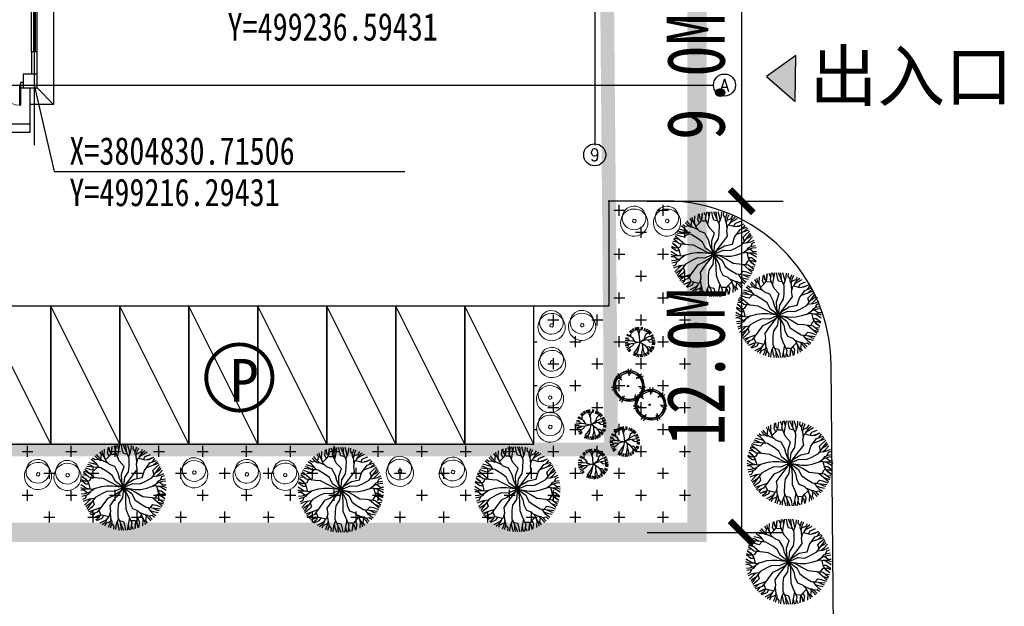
# Model space of a CAD drawing. Extents: x 499156 to 998412, y 3804753 to 7609653.
# Tile 5 of 9: x 499216 to 499251, y 3804812 to 3804833. Entities that reach past the tile are written whole.
import ezdxf
from ezdxf.enums import TextEntityAlignment as Align

# ---------------------------------------------------------------- set-up
doc = ezdxf.new("R2010")
doc.units = 0
doc.header["$PDMODE"] = 35
doc.header["$PDSIZE"] = 1.2
doc.linetypes.add('DASH', pattern=[0.35, 0.25, -0.1])
doc.linetypes.add('X8', pattern=[18, 6, -2, 6, -2, 0, -2])
doc.layers.get('0').update_dxf_attribs({"linetype": 'CONTINUOUS'})
doc.layers.get('Defpoints').update_dxf_attribs({"linetype": 'CONTINUOUS'})
for name, color, linetype in [('3', 3, 'CONTINUOUS'), ('A-7', 7, 'CONTINUOUS'), ('AXIS', 3, 'CONTINUOUS'), ('AXIS_TEXT', 7, 'CONTINUOUS'), ('COLUMN', 9, 'CONTINUOUS'), ('Coord_bz', 3, 'CONTINUOUS'), ('daoluzhongxian', 8, 'CONTINUOUS'), ('DMTZ', 3, 'CONTINUOUS'), ('DOTE', 1, 'CONTINUOUS'), ('JMD', 6, 'CONTINUOUS'), ('LATRINE', 6, 'CONTINUOUS'), ('PUB_DIM', 3, 'CONTINUOUS'), ('TK', 7, 'CONTINUOUS'), ('WALL', 2, 'CONTINUOUS'), ('WINDOW', 4, 'CONTINUOUS'), ('建筑红线', 1, 'CONTINUOUS'), ('树', 105, 'CONTINUOUS'), ('用地红线', 1, 'CONTINUOUS'), ('绿地', 84, 'CONTINUOUS'), ('道路1', 4, 'CONTINUOUS')]:
    doc.layers.add(name, color=color, linetype=linetype)
doc.styles.add('_TCH_AXIS', font='COMPLEX', dxfattribs={"bigfont": 'GBCBIG'})
doc.styles.add('COMPLEX', font='COMPLEX')
doc.styles.add('Dim_ZB', font='txt', dxfattribs={"width": 0.8})
doc.styles.get("Standard").update_dxf_attribs({"font": 'rs.shx', "bigfont": 'hztxt.shx'})
doc.styles.add('仿宋体_T3', font='txt', dxfattribs={"width": 0.8})
doc.styles.add('宋体', font='txt')
doc.styles.add('黑体', font='simhei.ttf')
doc.dimstyles.new('_TCH_ARCH&&1', dxfattribs={"dimtxt": 2.1, "dimasz": 0.6, "dimexe": 1.5, "dimexo": 1.8, "dimgap": 0.6, "dimtad": 1, "dimdec": 1, "dimzin": 0, "dimdsep": 46, "dimtxsty": '仿宋体_T3', "dimblk": 'ARCHTICK', "dimcen": 0.09, "dimclrt": 7, "dimazin": 2, "dimtfac": 1, "dimtdec": 1, "dimtix": 1, "dimtmove": 2, "dimatfit": 3, "dimfxl": 1, "dimtolj": 1, "dimtzin": 0, "dimarcsym": 0})
doc.dimstyles.get("Standard").update_dxf_attribs({"dimtxt": 1, "dimasz": 0.18, "dimexe": 0.18, "dimexo": 0.0625, "dimgap": 0.09, "dimtad": 0, "dimtih": 1, "dimtoh": 1, "dimdec": 4, "dimzin": 0, "dimdsep": 46, "dimtxsty": 'Standard', "dimblk": 'OBLIQUE', "dimcen": 0.09, "dimadec": 0, "dimazin": 0, "dimtfac": 1, "dimtdec": 4, "dimtofl": 0, "dimtmove": 0, "dimatfit": 3, "dimldrblk": 'OBLIQUE', "dimfxl": 1, "dimtolj": 1, "dimtzin": 0, "dimarcsym": 0})

# ---------------------------------------------------------------- blocks, each defined once
blk = doc.blocks.new('RTHDJGHJN')
at = {"layer": 'JMD', "linetype": 'Continuous', "ltscale": 10}
blk.add_line((9.813, -9.169), (7.313, -4.169), dxfattribs=at)
at = {"layer": 'JMD', "linetype": 'Continuous', "ltscale": 10, "flags": 128}
blk.add_lwpolyline([(7.313, -4.169), (7.313, -9.169), (9.813, -9.169), (9.813, -4.169), (7.313, -4.169)], dxfattribs=at)
blk = doc.blocks.new('WSHBDFGBCFGBFGVBN')
at = {"layer": '3', "linetype": 'Continuous', "lineweight": 0}
for points in [[(0.157, -0.201), (0.104, -0.271), (0.041, -0.324), (-0.03, -0.365), (-0.11, -0.392), (-0.193, -0.403), (-0.275, -0.398), (-0.355, -0.378), (-0.433, -0.339), (-0.503, -0.287), (-0.558, -0.222), (-0.6, -0.151), (-0.626, -0.071), (-0.635, 0.01), (-0.63, 0.092), (-0.61, 0.172), (-0.571, 0.251), (-0.518, 0.32), (-0.454, 0.376), (-0.382, 0.417), (-0.307, 0.443), (-0.224, 0.454), (-0.142, 0.449), (-0.059, 0.427), (0.019, 0.389), (0.088, 0.336), (0.142, 0.273), (0.183, 0.201), (0.209, 0.122), (0.222, 0.042), (0.217, -0.041), (0.196, -0.123), (0.157, -0.201)], [(0.216, -0.405), (0.157, -0.484), (0.083, -0.546), (0, -0.594), (-0.088, -0.625), (-0.185, -0.637), (-0.278, -0.632), (-0.371, -0.607), (-0.463, -0.564), (-0.54, -0.502), (-0.604, -0.43), (-0.652, -0.347), (-0.681, -0.257), (-0.695, -0.162), (-0.689, -0.067), (-0.666, 0.027), (-0.622, 0.115), (-0.561, 0.196), (-0.486, 0.259), (-0.404, 0.306), (-0.313, 0.336), (-0.22, 0.347), (-0.124, 0.344), (-0.03, 0.319), (0.059, 0.276), (0.139, 0.214), (0.202, 0.141), (0.246, 0.058), (0.28, -0.032), (0.291, -0.125), (0.285, -0.22), (0.262, -0.315), (0.216, -0.405)], [(-0.142, -0.116), (-0.182, -0.148), (-0.228, -0.139), (-0.26, -0.099), (-0.249, -0.05), (-0.211, -0.021), (-0.162, -0.032), (-0.133, -0.069), (-0.142, -0.116)]]:
    blk.add_lwpolyline(points, dxfattribs=at)
blk = doc.blocks.new('M_F7')
for points in [[(-215, 327), (-158, 384), (-140, 428), (-134, 489)], [(-170, 372), (-190, 407), (-181, 474)], [(-86, 391), (-135, 393), (-165, 428), (-171, 478)], [(-151, 411), (-143, 436), (-135, 489)], [(-93, 449), (-114, 494)], [(-1, -1), (-22, 73), (-24, 159), (7, 251), (-54, 315), (-98, 418), (-84, 500)], [(-71, 356), (-44, 503)], [(-55, 442), (-69, 502)], [(49, 391), (-1, 403), (-13, 441), (-24, 503)], [(-1, -1), (13, 119), (57, 188), (65, 251), (67, 349), (-1, 503)], [(34, 424), (32, 478), (24, 503)], [(76, 405), (67, 447), (50, 503)], [(60, 366), (83, 420), (91, 453), (94, 498)], [(141, 424), (114, 459), (119, 493)], [(152, 368), (139, 401), (141, 434), (157, 482)], [(159, 305), (151, 378), (166, 438), (181, 473)], [(-244, 316), (-279, 321), (-307, 340), (-340, 377)], [(-186, 291), (-253, 320), (-298, 364), (-321, 394)], [(-271, 338), (-263, 391), (-282, 422)], [(-221, 345), (-250, 397), (-256, 438)], [(-1, -1), (-47, 110), (-64, 171), (-106, 249), (-169, 274), (-212, 316), (-230, 376), (-227, 454)], [(-1, -1), (50, 68), (102, 134), (163, 215), (153, 282), (168, 340), (211, 386), (280, 422)], [(157, 402), (207, 422), (225, 454)], [(176, 348), (254, 328), (301, 334), (358, 359)], [(189, 363), (219, 413), (252, 440)], [(237, 332), (258, 367), (320, 393)], [(281, 335), (307, 341), (357, 360)], [(-315, 238), (-351, 201), (-389, 210), (-449, 231)], [(-1, -1), (-98, 71), (-135, 144), (-186, 182), (-270, 233), (-437, 251)], [(-352, 242), (-399, 267), (-425, 273)], [(-313, 269), (-355, 282), (-412, 295)], [(-288, 235), (-323, 282), (-348, 305), (-386, 331)], [(-298, 334), (-342, 329), (-369, 349)], [(-1, -1), (53, 55), (126, 99), (221, 118), (247, 203), (313, 293), (392, 322)], [(-1, -1), (110, 48), (192, 43), (250, 68), (336, 115), (436, 251)], [(273, 238), (414, 288)], [(343, 304), (372, 345)], [(363, 152), (349, 201), (376, 230), (424, 272)], [(356, 268), (401, 310)], [(-383, 121), (-409, 79), (-454, 72), (-500, 91)], [(-392, -23), (-413, 55), (-442, 93), (-492, 129)], [(-433, 75), (-451, 94), (-492, 128)], [(-437, 144), (-486, 149)], [(-1, -1), (-76, 18), (-151, 59), (-242, 105), (-301, 112), (-412, 124), (-476, 177)], [(-412, 174), (-471, 192)], [(-345, 116), (-459, 214)], [(347, 130), (405, 137), (438, 147), (479, 167)], [(385, 182), (431, 210), (448, 229)], [(389, 135), (421, 164), (461, 207)], [(438, 89), (455, 130), (487, 142)], [(-1, -1), (-132, 15), (-201, 15), (-264, 8), (-323, -9), (-381, -25), (-442, -11), (-508, 30)], [(-408, 39), (-449, 39), (-502, 80)], [(-1, -1), (138, -24), (206, -22), (275, -7), (321, 7), (379, 23), (441, 9), (506, -32)], [(344, 14), (403, 57), (463, 74), (501, 79)], [(390, 21), (411, -57), (440, -95), (490, -131)], [(395, 51), (417, 79), (447, 94), (496, 104)], [(409, 16), (468, 16), (507, 1)], [(427, 64), (469, 30), (506, 31)], [(-410, -18), (-470, -18), (-509, -3)], [(-429, -66), (-471, -32), (-508, -33)], [(-346, -16), (-405, -59), (-465, -76), (-502, -81)], [(-397, -53), (-419, -81), (-449, -96), (-498, -106)], [(-439, -91), (-457, -132), (-488, -144)], [(-1, -1), (-112, -49), (-194, -45), (-252, -70), (-338, -117), (-437, -253)], [(-1, -1), (-54, -57), (-127, -101), (-193, -129), (-248, -205), (-314, -295), (-393, -324)], [(-1, -1), (-86, -109), (-115, -148), (-164, -217), (-154, -284), (-170, -342), (-213, -388), (-281, -424)], [(-1, -1), (-14, -121), (-59, -190), (-67, -253), (-69, -351), (-1, -505)], [(-1, -1), (21, -75), (23, -161), (26, -253), (52, -317), (97, -419), (83, -502)], [(-1, -1), (74, -19), (149, -60), (228, -107), (300, -113), (410, -126), (475, -179)], [(-1, -1), (97, -73), (134, -146), (184, -184), (268, -235), (436, -253)], [(-1, -1), (63, -121), (75, -185), (105, -250), (167, -275), (210, -318), (229, -378), (226, -456)], [(381, -122), (407, -81), (453, -74), (499, -92)], [(407, -41), (448, -41), (501, -82)], [(431, -77), (449, -96), (491, -130)], [(-349, -132), (-407, -139), (-440, -149), (-480, -168)], [(-390, -137), (-422, -166), (-463, -209)], [(-386, -184), (-432, -212), (-450, -231)], [(-365, -154), (-350, -203), (-377, -232), (-426, -273)], [(314, -240), (349, -203), (387, -211), (448, -233)], [(343, -118), (457, -216)], [(410, -175), (469, -194)], [(435, -146), (485, -151)], [(-274, -240), (-416, -290)], [(-357, -270), (-403, -312)], [(-345, -306), (-373, -346)], [(-177, -350), (-256, -330), (-302, -336), (-359, -361)], [(-283, -337), (-308, -343), (-358, -362)], [(-297, -271), (-274, -314), (-290, -357), (-330, -388)], [(-239, -334), (-260, -369), (-322, -395)], [(-161, -307), (-152, -380), (-168, -440), (-183, -475)], [(213, -329), (157, -386), (139, -430), (132, -491)], [(185, -293), (251, -322), (296, -365), (319, -396)], [(219, -347), (248, -398), (255, -440)], [(242, -318), (277, -323), (305, -341), (339, -379)], [(269, -339), (261, -393), (280, -424)], [(287, -237), (322, -284), (347, -307), (384, -332)], [(296, -336), (340, -330), (367, -351)], [(312, -270), (353, -284), (411, -297)], [(350, -244), (398, -269), (423, -275)], [(-191, -364), (-221, -415), (-253, -442)], [(-159, -404), (-209, -424), (-227, -456)], [(-154, -370), (-141, -403), (-143, -436), (-158, -484)], [(-142, -426), (-115, -461), (-120, -495)], [(-61, -368), (-84, -422), (-92, -455), (-95, -500)], [(-78, -406), (-69, -449), (-51, -505)], [(-50, -392), (-1, -405), (11, -442), (23, -505)], [(-35, -426), (-34, -480), (-26, -505)], [(70, -358), (42, -505)], [(54, -444), (67, -504)], [(85, -392), (134, -394), (163, -430), (170, -479)], [(91, -451), (112, -496)], [(149, -413), (142, -438), (133, -491)], [(169, -374), (189, -409), (179, -476)]]:
    blk.add_lwpolyline(points)
at = {"width": 0.8, "flags": 9}
for tag in ['YSIZE', 'XSIZE']:
    blk.add_attdef(tag, (3, -3), '', height=0.2, dxfattribs=at)
blk = doc.blocks.new('TREE4')
at = {"color": 222}
for p, q in [((-3.2, 2.1), (-1.98, 1.29)), ((-2.85, 2.56), (-2.1, 1.64)), ((-0.65, 3.57), (-0.53, 2.11)), ((-0.08, 3.58), (-0.33, 2.42)), ((2.08, 2.49), (1.02, 1.49)), ((2.45, 2.05), (1.38, 1.53)), ((-4.13, -0.24), (-2.94, -0.23)), ((-3.98, -0.8), (-2.59, -0.36)), ((-1.93, -3.36), (-1.41, -2)), ((1.52, -3.08), (0.78, -1.83)), ((2.94, -0.31), (1.5, -0.11)), ((2.83, -0.88), (1.75, -0.37)), ((-2.46, -3.12), (-1.72, -2.19)), ((1.01, -3.35), (0.73, -2.19))]:
    blk.add_line(p, q, dxfattribs=at)
for centre, radius in [((-0.71, -0.01), 3), ((-0.4, 0.19), 3), ((-0.35, -0.22), 3), ((-0.71, -0.01), 0.142)]:
    blk.add_circle(centre, radius, dxfattribs=at)
blk = doc.blocks.new('雪松')
at = {"layer": '树'}
for p, q in [((-293, 254), (-364, 320)), ((-276, 271), (-342, 341)), ((-258, 287), (-319, 361)), ((-131, 357), (-161, 449)), ((-108, 364), (-132, 457)), ((-60, 373), (-72, 468)), ((-12, 376), (-12, 472)), ((37, 373), (49, 468)), ((61, 369), (79, 464)), ((108, 357), (138, 449)), ((131, 349), (166, 438)), ((174, 328), (221, 413)), ((215, 302), (272, 380)), ((235, 287), (296, 361)), ((-395, 38), (-491, 50)), ((-386, 86), (-479, 110)), ((-379, 109), (-471, 139)), ((-371, 132), (-461, 167)), ((-350, 176), (-435, 222)), ((-324, 216), (-402, 273)), ((286, 236), (360, 297)), ((301, 216), (379, 273)), ((348, 132), (437, 167)), ((356, 109), (448, 139)), ((363, 86), (456, 110)), ((372, 38), (467, 50)), ((374, 14), (470, 20)), ((-398, -11), (-494, -11)), ((-397, -35), (-494, -41)), ((-391, -83), (-486, -101)), ((-386, -107), (-479, -131)), ((-361, -175), (-449, -216)), ((-350, -197), (-435, -243)), ((-338, -218), (-419, -269)), ((-309, -257), (-384, -318)), ((-293, -275), (-364, -341)), ((-276, -292), (-342, -363)), ((235, -308), (296, -383)), ((270, -275), (340, -341)), ((315, -218), (396, -269)), ((327, -197), (412, -243)), ((356, -130), (448, -160)), ((363, -107), (456, -131)), ((368, -83), (463, -101)), ((372, -59), (467, -71)), ((374, -35), (470, -41)), ((-219, -337), (-270, -418)), ((-198, -349), (-244, -434)), ((-176, -360), (-217, -447)), ((-131, -378), (-161, -470)), ((-108, -385), (-132, -478)), ((-60, -394), (-72, -490)), ((-36, -396), (-42, -492)), ((13, -396), (19, -492)), ((37, -394), (49, -490)), ((108, -378), (138, -470)), ((131, -370), (166, -460)), ((153, -360), (194, -447)), ((174, -349), (221, -434)), ((215, -323), (272, -401))]:
    blk.add_line(p, q, dxfattribs=at)
for points in [[(21, 199), (-4, 216), (-50, 362)], [(-4, 12), (21, 187), (83, 374)], [(0, 45), (104, 195), (175, 333)], [(54, 283), (42, 395)], [(-83, -59), (-187, -17), (-292, 0), (-400, 16)], [(-229, -5), (-342, 75), (-383, 87)], [(-4, -5), (-246, 166), (-333, 287)], [(-100, 66), (-171, 170), (-258, 312)], [(71, 141), (196, 158), (292, 220)], [(158, 279), (208, 299)], [(258, 191), (342, 158)], [(-304, -150), (-408, -129)], [(0, -13), (-162, -113), (-321, -159), (-350, -175)], [(-225, -142), (-262, -217), (-342, -229)], [(-42, -254), (-121, -296), (-175, -396)], [(0, -34), (-17, -196), (-58, -338), (-71, -404)], [(-17, -5), (179, -75), (371, -92)], [(-4, -17), (29, -188), (146, -279), (175, -379)], [(29, -184), (46, -363), (12, -450)], [(237, -71), (300, -125), (358, -188)]]:
    blk.add_lwpolyline(points, dxfattribs=at)
at = {"layer": '树', "const_width": 19.3}
blk.add_lwpolyline([(-21, -11, 1), (-2, -11, 1)], format="xyb", close=True, dxfattribs=at)
blk = doc.blocks.new('A$C62AA7FA8')
at = {"layer": '树', "xscale": 4.7443968, "yscale": 4.7443968, "zscale": 4.7443968, "rotation": 113.0450101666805}
blk.add_blockref('雪松', (2222, 2321), dxfattribs=at)
blk = doc.blocks.new('_FZHK')
blk.add_lwpolyline([(-0.5, -0.5), (0.5, -0.5), (0.5, 0.5), (-0.5, 0.5)], close=True)
blk = doc.blocks.new('$DorLib2D$00000002')
for p, q in [((-0.5, 0), (-0.5, 0.4875)), ((-0.475, 0.4875), (-0.5, 0.4875)), ((-0.475, 0), (-0.475, 0.4875)), ((0.475, 0), (0.475, 0.4875)), ((0.475, 0.4875), (0.5, 0.4875)), ((0.5, 0), (0.5, 0.4875)), ((-0.5, 0), (-0.475, 0)), ((0.5, 0), (0.475, 0))]:
    blk.add_line(p, q)
at = {"lineweight": 13}
for centre, start, end in [((-0.4875, 0), 0, 88.53072), ((0.4875, 0), 91.46928, 180)]:
    blk.add_arc(centre, 0.4875, start, end, dxfattribs=at)
blk = doc.blocks.new('$TCHSYS$WIN2D')
for p, q in [((-0.5, 0.5), (0.5, 0.5)), ((-0.5, 0.5), (-0.5, -0.5)), ((0.5, 0.5), (0.5, -0.5)), ((0.5, 0.167), (-0.5, 0.167)), ((0.5, -0.167), (-0.5, -0.167)), ((-0.5, -0.5), (0.5, -0.5))]:
    blk.add_line(p, q)
blk = doc.blocks.new('_AXISO')
blk.add_circle((0, 0), 0.5)
at = {"layer": 'AXIS_TEXT', "style": 'COMPLEX', "width": 1.041667}
blk.add_attdef('A', text='', height=0.56, dxfattribs=at).set_placement((-0.25, -0.28), (0.25, -0.28), align=Align.FIT)
blk = doc.blocks.new('444444444444GGGGGG')
at = {"layer": 'AXIS'}
for p, q in [((775152, 529986), (775152, 525986)), ((775451, 528111), (779451, 528111))]:
    blk.add_line(p, q, dxfattribs=at)
at = {"layer": 'DOTE'}
for p, q in [((775152, 557142), (775152, 525942)), ((754852, 545711), (754852, 525942)), ((743119, 528111), (779110, 528111))]:
    blk.add_line(p, q, dxfattribs=at)
at = {"layer": 'LATRINE'}
blk.add_line((755552, 527411), (754952, 528011), dxfattribs=at)
blk.add_lwpolyline([(760752, 537411), (755552, 537411), (755552, 527411), (754702, 527411)], dxfattribs=at)
at = {"layer": 'PUB_DIM'}
for points in [[(752502, 528011), (752502, 526711), (754702, 526711), (754702, 528011)], [(752502, 526711), (752502, 526411), (754702, 526411), (754702, 526711)]]:
    blk.add_lwpolyline(points, dxfattribs=at)
at = {"layer": 'WALL'}
for p, q in [((754952, 529311), (754752, 529311)), ((754752, 529311), (754752, 528511)), ((754952, 528511), (754952, 529311)), ((754452, 528211), (754352, 528211)), ((754352, 528211), (754352, 528011)), ((754352, 528011), (754452, 528011))]:
    blk.add_line(p, q, dxfattribs=at)
at = {"layer": 'AXIS'}
ref = blk.add_blockref('_AXISO', (779851, 528111), dxfattribs=dict(at, xscale=800, yscale=800, zscale=800))
ref.add_attrib('A', 'A', dxfattribs={"layer": 'AXIS_TEXT', "ltscale": 10, "height": 450, "style": '_TCH_AXIS', "width": 0.863198}).set_placement((779685, 527886), (780018, 527886), align=Align.FIT)
ref = blk.add_blockref('_AXISO', (775152, 525586), dxfattribs=dict(at, xscale=800, yscale=800, zscale=800))
ref.add_attrib('A', '9', dxfattribs={"layer": 'AXIS_TEXT', "ltscale": 10, "height": 453, "style": '_TCH_AXIS', "width": 1.090909}).set_placement((774987, 525360), (775317, 525360), align=Align.FIT)
at = {"layer": 'COLUMN', "xscale": 500, "yscale": 500, "zscale": 500}
blk.add_blockref('_FZHK', (754702, 528261), dxfattribs=at)
at = {"layer": 'WINDOW'}
for name, p, xscale, yscale, zscale, rotation in [('$TCHSYS$WIN2D', (754852, 530611), 2600, -200, 2600, 90), ('$DorLib2D$00000002', (753602, 528111), -1500, 1500, -1500, 180)]:
    blk.add_blockref(name, p, dxfattribs=dict(at, xscale=xscale, yscale=yscale, zscale=zscale, rotation=rotation))
blk = doc.blocks.new('_Oblique')
at = {"color": 0, "linetype": 'ByBlock', "lineweight": -2}
blk.add_line((-0.5, -0.5), (0.5, 0.5), dxfattribs=at)
blk = doc.blocks.new('*U1500')
at = {"linetype": 'Continuous', "ltscale": 10}
blk.add_line((0, 0), (12.697, 0), dxfattribs=at)
at = {"linetype": 'Continuous', "ltscale": 10, "style": 'Dim_ZB', "width": 0.8}
blk.add_text(' X=3804830.71506 ', height=1, dxfattribs=at).set_placement((0, 0.25))
blk.add_text(' Y=499216.29431 ', height=1, dxfattribs=at).set_placement((0, -0.25), align=Align.TOP_LEFT)
blk = doc.blocks.new('*U1501')
at = {"linetype": 'Continuous', "ltscale": 10}
blk.add_line((0, 0), (-12.697, 0), dxfattribs=at)
at = {"linetype": 'Continuous', "ltscale": 10, "style": 'Dim_ZB', "width": 0.8}
blk.add_text(' X=3804840.71506 ', height=1, dxfattribs=at).set_placement((-12.697, 0.25))
blk.add_text(' Y=499236.59431 ', height=1, dxfattribs=at).set_placement((-12.697, -0.25), align=Align.TOP_LEFT)
blk = doc.blocks.new('_ArchTick')
at = {"color": 0, "linetype": 'ByBlock', "const_width": 0.4}
blk.add_lwpolyline([(-0.707, -0.707), (0.707, 0.707)], dxfattribs=at)
blk = doc.blocks.new('*D1505')
at = {"layer": 'Defpoints', "color": 0, "linetype": 'Continuous'}
for p in [(499236.694, 3804835.515), (499241.916, 3804835.515), (499236.694, 3804826.515)]:
    blk.add_point(p, dxfattribs=at)
at = {"layer": 'PUB_DIM', "color": 0, "linetype": 'Continuous', "lineweight": -2}
for p, q in [((499238.494, 3804835.515), (499243.416, 3804835.515)), ((499241.916, 3804826.515), (499241.916, 3804835.515)), ((499238.494, 3804826.515), (499243.416, 3804826.515))]:
    blk.add_line(p, q, dxfattribs=at)
at = {"layer": 'PUB_DIM', "color": 0, "linetype": 'Continuous', "lineweight": -2, "xscale": 0.6, "yscale": 0.6, "zscale": 0.6}
for p, rotation in [((499241.916, 3804835.515), 90), ((499241.916, 3804826.515), 270)]:
    blk.add_blockref('_ArchTick', p, dxfattribs=dict(at, rotation=rotation))
at = {"layer": 'PUB_DIM', "color": 7, "linetype": 'Continuous', "insert": (499240.266, 3804831.015), "char_height": 2.1, "attachment_point": 5, "rotation": 90, "style": '仿宋体_T3'}
blk.add_mtext('\\A1;9.0M', dxfattribs=at)
blk = doc.blocks.new('*D1506')
at = {"layer": 'Defpoints', "color": 0, "linetype": 'Continuous'}
for p in [(499236.694, 3804826.515), (499241.916, 3804826.515), (499236.694, 3804814.515)]:
    blk.add_point(p, dxfattribs=at)
at = {"layer": 'PUB_DIM', "color": 0, "linetype": 'Continuous', "lineweight": -2}
for p, q in [((499238.494, 3804826.515), (499243.416, 3804826.515)), ((499241.916, 3804814.515), (499241.916, 3804826.515)), ((499238.494, 3804814.515), (499243.416, 3804814.515))]:
    blk.add_line(p, q, dxfattribs=at)
at = {"layer": 'PUB_DIM', "color": 0, "linetype": 'Continuous', "lineweight": -2, "xscale": 0.6, "yscale": 0.6, "zscale": 0.6}
for p, rotation in [((499241.916, 3804826.515), 90), ((499241.916, 3804814.515), 270)]:
    blk.add_blockref('_ArchTick', p, dxfattribs=dict(at, rotation=rotation))
at = {"layer": 'PUB_DIM', "color": 7, "linetype": 'Continuous', "insert": (499240.266, 3804820.515), "char_height": 2.1, "attachment_point": 5, "rotation": 90, "style": '仿宋体_T3'}
blk.add_mtext('\\A1;12.0M', dxfattribs=at)

msp = doc.modelspace()

# ---------------------------------------------------------------- hatches: boundary and pattern name
msp.add_hatch(color=256).paths.add_polyline_path([(499243.88, 3804831.792), (499242.82, 3804831.025), (499243.851, 3804830.116)])

# ---------------------------------------------------------------- linework, layer by layer
msp.add_lwpolyline([(499242.82, 3804831.025), (499243.851, 3804830.116), (499243.88, 3804831.792), (499242.82, 3804831.025)])
at = {"layer": 'DMTZ', "linetype": 'Continuous', "ltscale": 10, "const_width": 0.14}
msp.add_lwpolyline([(499224.92, 3804820.126, 1), (499222.522, 3804820.126, 1), (499224.92, 3804820.126, 1)], format="xyb", dxfattribs=at)
at = {"layer": '建筑红线', "linetype": 'X8', "ltscale": 0.2, "const_width": 0.5}
msp.add_lwpolyline([(499206.294, 3804817.515), (499206.294, 3804858.515), (499236.821, 3804858.515), (499237.187, 3804817.515)], close=True, dxfattribs=at)
at = {"layer": '用地红线', "linetype": 'DASH', "ltscale": 7, "const_width": 0.7}
msp.add_lwpolyline([(499203.294, 3804861.515), (499203.294, 3804814.515), (499240.294, 3804814.515), (499240.294, 3804861.515), (499203.294, 3804861.515)], close=True, dxfattribs=at)
at = {"layer": '绿地', "linetype": 'Continuous'}
for p, q in [((499237.478, 3804825.983), (499237.478, 3804826.38)), ((499239.066, 3804825.983), (499239.066, 3804826.38)), ((499237.28, 3804826.182), (499237.677, 3804826.182)), ((499238.867, 3804826.182), (499239.264, 3804826.182)), ((499238.272, 3804825.19), (499238.272, 3804825.587)), ((499239.859, 3804825.19), (499239.859, 3804825.587)), ((499238.073, 3804825.388), (499238.47, 3804825.388)), ((499239.661, 3804825.388), (499240.058, 3804825.388)), ((499237.478, 3804824.396), (499237.478, 3804824.793)), ((499239.066, 3804824.396), (499239.066, 3804824.793)), ((499237.28, 3804824.594), (499237.677, 3804824.594)), ((499238.867, 3804824.594), (499239.264, 3804824.594)), ((499238.073, 3804823.801), (499238.47, 3804823.801)), ((499238.272, 3804823.602), (499238.272, 3804823.999)), ((499239.661, 3804823.801), (499240.058, 3804823.801)), ((499239.859, 3804823.602), (499239.859, 3804823.999)), ((499237.28, 3804823.007), (499237.677, 3804823.007)), ((499237.478, 3804822.808), (499237.478, 3804823.205)), ((499238.867, 3804823.007), (499239.264, 3804823.007)), ((499239.066, 3804822.808), (499239.066, 3804823.205)), ((499235.097, 3804822.015), (499235.097, 3804822.412)), ((499236.684, 3804822.015), (499236.684, 3804822.412)), ((499238.272, 3804822.015), (499238.272, 3804822.412)), ((499239.859, 3804822.015), (499239.859, 3804822.412)), ((499234.898, 3804822.213), (499235.295, 3804822.213)), ((499236.486, 3804822.213), (499236.883, 3804822.213)), ((499238.073, 3804822.213), (499238.47, 3804822.213)), ((499239.661, 3804822.213), (499240.058, 3804822.213)), ((499235.891, 3804821.221), (499235.891, 3804821.618)), ((499237.478, 3804821.221), (499237.478, 3804821.618)), ((499239.066, 3804821.221), (499239.066, 3804821.618)), ((499234.387, 3804821.419), (499234.502, 3804821.419)), ((499235.692, 3804821.419), (499236.089, 3804821.419)), ((499237.28, 3804821.419), (499237.677, 3804821.419)), ((499238.867, 3804821.419), (499239.264, 3804821.419)), ((499234.898, 3804820.626), (499235.295, 3804820.626)), ((499235.097, 3804820.427), (499235.097, 3804820.824)), ((499236.486, 3804820.626), (499236.883, 3804820.626)), ((499236.684, 3804820.427), (499236.684, 3804820.824)), ((499238.073, 3804820.626), (499238.47, 3804820.626)), ((499238.272, 3804820.427), (499238.272, 3804820.824)), ((499239.661, 3804820.626), (499240.058, 3804820.626)), ((499239.859, 3804820.427), (499239.859, 3804820.824)), ((499234.387, 3804819.832), (499234.502, 3804819.832)), ((499235.692, 3804819.832), (499236.089, 3804819.832)), ((499235.891, 3804819.633), (499235.891, 3804820.03)), ((499237.28, 3804819.832), (499237.677, 3804819.832)), ((499237.478, 3804819.633), (499237.478, 3804820.03)), ((499238.867, 3804819.832), (499239.264, 3804819.832)), ((499239.066, 3804819.633), (499239.066, 3804820.03)), ((499235.097, 3804818.84), (499235.097, 3804819.237)), ((499236.684, 3804818.84), (499236.684, 3804819.237)), ((499238.272, 3804818.84), (499238.272, 3804819.237)), ((499239.859, 3804818.84), (499239.859, 3804819.237)), ((499234.898, 3804819.038), (499235.295, 3804819.038)), ((499236.486, 3804819.038), (499236.883, 3804819.038)), ((499238.073, 3804819.038), (499238.47, 3804819.038)), ((499239.661, 3804819.038), (499240.058, 3804819.038)), ((499235.891, 3804818.046), (499235.891, 3804818.443)), ((499237.478, 3804818.046), (499237.478, 3804818.443)), ((499239.066, 3804818.046), (499239.066, 3804818.443)), ((499234.387, 3804818.244), (499234.502, 3804818.244)), ((499235.692, 3804818.244), (499236.089, 3804818.244)), ((499237.28, 3804818.244), (499237.677, 3804818.244)), ((499238.867, 3804818.244), (499239.264, 3804818.244)), ((499216.047, 3804817.252), (499216.047, 3804817.649)), ((499217.634, 3804817.252), (499217.634, 3804817.649)), ((499219.222, 3804817.252), (499219.222, 3804817.649)), ((499220.809, 3804817.252), (499220.809, 3804817.649)), ((499222.397, 3804817.252), (499222.397, 3804817.649)), ((499223.984, 3804817.252), (499223.984, 3804817.649)), ((499225.572, 3804817.252), (499225.572, 3804817.649)), ((499227.159, 3804817.252), (499227.159, 3804817.649)), ((499228.747, 3804817.252), (499228.747, 3804817.649)), ((499230.334, 3804817.252), (499230.334, 3804817.649)), ((499231.922, 3804817.252), (499231.922, 3804817.649)), ((499233.509, 3804817.252), (499233.509, 3804817.649)), ((499235.097, 3804817.252), (499235.097, 3804817.649)), ((499236.684, 3804817.252), (499236.684, 3804817.649)), ((499238.272, 3804817.252), (499238.272, 3804817.649)), ((499239.859, 3804817.252), (499239.859, 3804817.649)), ((499215.848, 3804817.451), (499216.245, 3804817.451)), ((499217.436, 3804817.451), (499217.833, 3804817.451)), ((499219.023, 3804817.451), (499219.42, 3804817.451)), ((499220.611, 3804817.451), (499221.008, 3804817.451)), ((499222.198, 3804817.451), (499222.595, 3804817.451)), ((499223.786, 3804817.451), (499224.183, 3804817.451)), ((499225.373, 3804817.451), (499225.77, 3804817.451)), ((499226.961, 3804817.451), (499227.358, 3804817.451)), ((499228.548, 3804817.451), (499228.945, 3804817.451)), ((499230.136, 3804817.451), (499230.533, 3804817.451)), ((499231.723, 3804817.451), (499232.12, 3804817.451)), ((499233.311, 3804817.451), (499233.708, 3804817.451)), ((499234.898, 3804817.451), (499235.295, 3804817.451)), ((499236.486, 3804817.451), (499236.883, 3804817.451)), ((499238.073, 3804817.451), (499238.47, 3804817.451)), ((499239.661, 3804817.451), (499240.058, 3804817.451)), ((499216.642, 3804816.657), (499217.039, 3804816.657)), ((499216.841, 3804816.458), (499216.841, 3804816.855)), ((499218.23, 3804816.657), (499218.627, 3804816.657)), ((499218.428, 3804816.458), (499218.428, 3804816.855)), ((499219.817, 3804816.657), (499220.214, 3804816.657)), ((499220.016, 3804816.458), (499220.016, 3804816.855)), ((499221.405, 3804816.657), (499221.802, 3804816.657)), ((499221.603, 3804816.458), (499221.603, 3804816.855)), ((499222.992, 3804816.657), (499223.389, 3804816.657)), ((499223.191, 3804816.458), (499223.191, 3804816.855)), ((499224.58, 3804816.657), (499224.977, 3804816.657)), ((499224.778, 3804816.458), (499224.778, 3804816.855)), ((499226.167, 3804816.657), (499226.564, 3804816.657)), ((499226.366, 3804816.458), (499226.366, 3804816.855)), ((499227.755, 3804816.657), (499228.152, 3804816.657)), ((499227.953, 3804816.458), (499227.953, 3804816.855)), ((499229.342, 3804816.657), (499229.739, 3804816.657)), ((499229.541, 3804816.458), (499229.541, 3804816.855)), ((499230.93, 3804816.657), (499231.327, 3804816.657)), ((499231.128, 3804816.458), (499231.128, 3804816.855)), ((499232.517, 3804816.657), (499232.914, 3804816.657)), ((499232.716, 3804816.458), (499232.716, 3804816.855)), ((499234.105, 3804816.657), (499234.502, 3804816.657)), ((499234.303, 3804816.458), (499234.303, 3804816.855)), ((499235.692, 3804816.657), (499236.089, 3804816.657)), ((499235.891, 3804816.458), (499235.891, 3804816.855)), ((499237.28, 3804816.657), (499237.677, 3804816.657)), ((499237.478, 3804816.458), (499237.478, 3804816.855)), ((499238.867, 3804816.657), (499239.264, 3804816.657)), ((499239.066, 3804816.458), (499239.066, 3804816.855)), ((499215.848, 3804815.863), (499216.245, 3804815.863)), ((499216.047, 3804815.665), (499216.047, 3804816.062)), ((499217.436, 3804815.863), (499217.833, 3804815.863)), ((499217.634, 3804815.665), (499217.634, 3804816.062)), ((499219.023, 3804815.863), (499219.42, 3804815.863)), ((499219.222, 3804815.665), (499219.222, 3804816.062)), ((499220.611, 3804815.863), (499221.008, 3804815.863)), ((499220.809, 3804815.665), (499220.809, 3804816.062)), ((499222.198, 3804815.863), (499222.595, 3804815.863)), ((499222.397, 3804815.665), (499222.397, 3804816.062)), ((499223.786, 3804815.863), (499224.183, 3804815.863)), ((499223.984, 3804815.665), (499223.984, 3804816.062)), ((499225.373, 3804815.863), (499225.77, 3804815.863)), ((499225.572, 3804815.665), (499225.572, 3804816.062)), ((499226.961, 3804815.863), (499227.358, 3804815.863)), ((499227.159, 3804815.665), (499227.159, 3804816.062)), ((499228.548, 3804815.863), (499228.945, 3804815.863)), ((499228.747, 3804815.665), (499228.747, 3804816.062)), ((499230.136, 3804815.863), (499230.533, 3804815.863)), ((499230.334, 3804815.665), (499230.334, 3804816.062)), ((499231.723, 3804815.863), (499232.12, 3804815.863)), ((499231.922, 3804815.665), (499231.922, 3804816.062)), ((499233.311, 3804815.863), (499233.708, 3804815.863)), ((499233.509, 3804815.665), (499233.509, 3804816.062)), ((499234.898, 3804815.863), (499235.295, 3804815.863)), ((499235.097, 3804815.665), (499235.097, 3804816.062)), ((499236.486, 3804815.863), (499236.883, 3804815.863)), ((499236.684, 3804815.665), (499236.684, 3804816.062)), ((499238.073, 3804815.863), (499238.47, 3804815.863)), ((499238.272, 3804815.665), (499238.272, 3804816.062)), ((499239.661, 3804815.863), (499240.058, 3804815.863)), ((499239.859, 3804815.665), (499239.859, 3804816.062)), ((499216.841, 3804814.871), (499216.841, 3804815.268)), ((499218.428, 3804814.871), (499218.428, 3804815.268)), ((499220.016, 3804814.871), (499220.016, 3804815.268)), ((499221.603, 3804814.871), (499221.603, 3804815.268)), ((499223.191, 3804814.871), (499223.191, 3804815.268)), ((499224.778, 3804814.871), (499224.778, 3804815.268)), ((499226.366, 3804814.871), (499226.366, 3804815.268)), ((499227.953, 3804814.871), (499227.953, 3804815.268)), ((499229.541, 3804814.871), (499229.541, 3804815.268)), ((499231.128, 3804814.871), (499231.128, 3804815.268)), ((499232.716, 3804814.871), (499232.716, 3804815.268)), ((499234.303, 3804814.871), (499234.303, 3804815.268)), ((499235.891, 3804814.871), (499235.891, 3804815.268)), ((499237.478, 3804814.871), (499237.478, 3804815.268)), ((499239.066, 3804814.871), (499239.066, 3804815.268)), ((499216.642, 3804815.069), (499217.039, 3804815.069)), ((499218.23, 3804815.069), (499218.627, 3804815.069)), ((499219.817, 3804815.069), (499220.214, 3804815.069)), ((499221.405, 3804815.069), (499221.802, 3804815.069)), ((499222.992, 3804815.069), (499223.389, 3804815.069)), ((499224.58, 3804815.069), (499224.977, 3804815.069)), ((499226.167, 3804815.069), (499226.564, 3804815.069)), ((499227.755, 3804815.069), (499228.152, 3804815.069)), ((499229.342, 3804815.069), (499229.739, 3804815.069)), ((499230.93, 3804815.069), (499231.327, 3804815.069)), ((499232.517, 3804815.069), (499232.914, 3804815.069)), ((499234.105, 3804815.069), (499234.502, 3804815.069)), ((499235.692, 3804815.069), (499236.089, 3804815.069)), ((499237.28, 3804815.069), (499237.677, 3804815.069)), ((499238.867, 3804815.069), (499239.264, 3804815.069))]:
    msp.add_line(p, q, dxfattribs=at)
at = {"layer": '道路1', "linetype": 'Continuous'}
for p, q in [((499239.16, 3804826.515), (499237.08, 3804826.515)), ((499237.107, 3804826.515), (499237.107, 3804822.715)), ((499237.107, 3804822.715), (499203.294, 3804822.715)), ((499245.448, 3804788.432), (499245.16, 3804820.569))]:
    msp.add_line(p, q, dxfattribs=at)
at = {"layer": '道路1', "linetype": 'Continuous', "flags": 128}
msp.add_lwpolyline([(499211.887, 3804822.715), (499211.887, 3804817.715), (499234.387, 3804817.715), (499234.387, 3804822.715)], dxfattribs=at)
at = {"layer": '道路1', "linetype": 'Continuous'}
msp.add_arc((499239.16, 3804820.515), 6, 0.5123, 90, dxfattribs=at)

# ---------------------------------------------------------------- block references
at = {"linetype": 'Continuous'}
for name, p in [('WSHBDFGBCFGBFGVBN', (499238.225, 3804825.881)), ('WSHBDFGBCFGBFGVBN', (499239.414, 3804825.881)), ('RTHDJGHJN', (499207.074, 3804826.884)), ('RTHDJGHJN', (499209.574, 3804826.884)), ('RTHDJGHJN', (499212.074, 3804826.884)), ('RTHDJGHJN', (499214.574, 3804826.884)), ('RTHDJGHJN', (499217.074, 3804826.884)), ('RTHDJGHJN', (499219.574, 3804826.884)), ('RTHDJGHJN', (499222.074, 3804826.884)), ('RTHDJGHJN', (499224.574, 3804826.884)), ('WSHBDFGBCFGBFGVBN', (499235.231, 3804822.096)), ('WSHBDFGBCFGBFGVBN', (499236.336, 3804822.104)), ('WSHBDFGBCFGBFGVBN', (499235.245, 3804820.759)), ('WSHBDFGBCFGBFGVBN', (499235.176, 3804819.486)), ('WSHBDFGBCFGBFGVBN', (499235.183, 3804818.419)), ('WSHBDFGBCFGBFGVBN', (499216.629, 3804816.704)), ('WSHBDFGBCFGBFGVBN', (499217.699, 3804816.671)), ('WSHBDFGBCFGBFGVBN', (499222.287, 3804816.768)), ('WSHBDFGBCFGBFGVBN', (499224.189, 3804816.703)), ('WSHBDFGBCFGBFGVBN', (499225.578, 3804816.675)), ('WSHBDFGBCFGBFGVBN', (499229.738, 3804816.818)), ('WSHBDFGBCFGBFGVBN', (499231.656, 3804816.786))]:
    msp.add_blockref(name, p, dxfattribs=at)
at = {"layer": 'A-7', "ltscale": 0.5, "xscale": 0.0002381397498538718, "yscale": 0.0002381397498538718, "zscale": 0.0002381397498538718}
for p in [(499237.689, 3804820.863), (499235.921, 3804817.873), (499237.136, 3804817.259), (499235.996, 3804816.448)]:
    msp.add_blockref('A$C62AA7FA8', p, dxfattribs=at)
at = {"layer": 'A-7', "xscale": 0.1744475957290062, "yscale": 0.1744475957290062, "zscale": 0.1744475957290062, "rotation": 359.8110296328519}
for p in [(499237.918, 3804819.818), (499238.704, 3804819.142)]:
    msp.add_blockref('TREE4', p, dxfattribs=at)
at = {"layer": 'Coord_bz', "linetype": 'Continuous', "ltscale": 10}
for name, p in [('*U1501', (499235.445, 3804833.579)), ('*U1500', (499217.018, 3804827.583))]:
    msp.add_blockref(name, p, dxfattribs=at)
at = {"layer": 'WALL', "xscale": 0.001, "yscale": 0.001, "zscale": 0.001}
msp.add_blockref('444444444444GGGGGG', (498461.442, 3804302.604), dxfattribs=at)
at = {"layer": '绿地', "xscale": 0.003048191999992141, "yscale": 0.003048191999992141, "zscale": 0.003048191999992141}
for p in [(499240.907, 3804824.593), (499243.253, 3804822.387), (499243.668, 3804817.023), (499219.528, 3804816.142), (499227.395, 3804816.06), (499233.796, 3804816.082), (499243.614, 3804813.457)]:
    msp.add_blockref('M_F7', p, dxfattribs=at)

# ---------------------------------------------------------------- texts
at = {"layer": 'daoluzhongxian', "color": 0, "style": '黑体'}
msp.add_text('出入口', height=1.7963, dxfattribs=at).set_placement((499244.38, 3804830.144, -0.11))
at = {"layer": 'TK', "linetype": 'Continuous', "style": '宋体'}
msp.add_text('P', height=1.544, dxfattribs=at).set_placement((499223.904, 3804820.024, 48.919), align=Align.MIDDLE)

# ---------------------------------------------------------------- dimensions: what is measured, and where the dimension line sits
at = {"layer": 'PUB_DIM', "linetype": 'Continuous'}
for p1, p2, picture, middle in [((499236.694, 3804826.515), (499236.694, 3804835.515), '*D1505', (499240.266, 3804831.015)), ((499236.694, 3804814.515), (499236.694, 3804826.515), '*D1506', (499240.266, 3804820.515))]:
    dim = msp.add_aligned_dim(p1=p1, p2=p2, distance=-5.222, dimstyle='_TCH_ARCH&&1', override={"dimpost": 'M'}, dxfattribs=at)
    dim.commit()
    dim.dimension.update_dxf_attribs({"geometry": picture, "text_midpoint": middle})

# ---------------------------------------------------------------- leaders
at = {"layer": 'Coord_bz', "linetype": 'Continuous', "ltscale": 10}
msp.add_leader([(499216.294, 3804830.715), (499217.018, 3804827.583)], dimstyle='Standard', override={"dimldrblk": 'None'}, dxfattribs=at)

doc.saveas('drawing.dxf')
